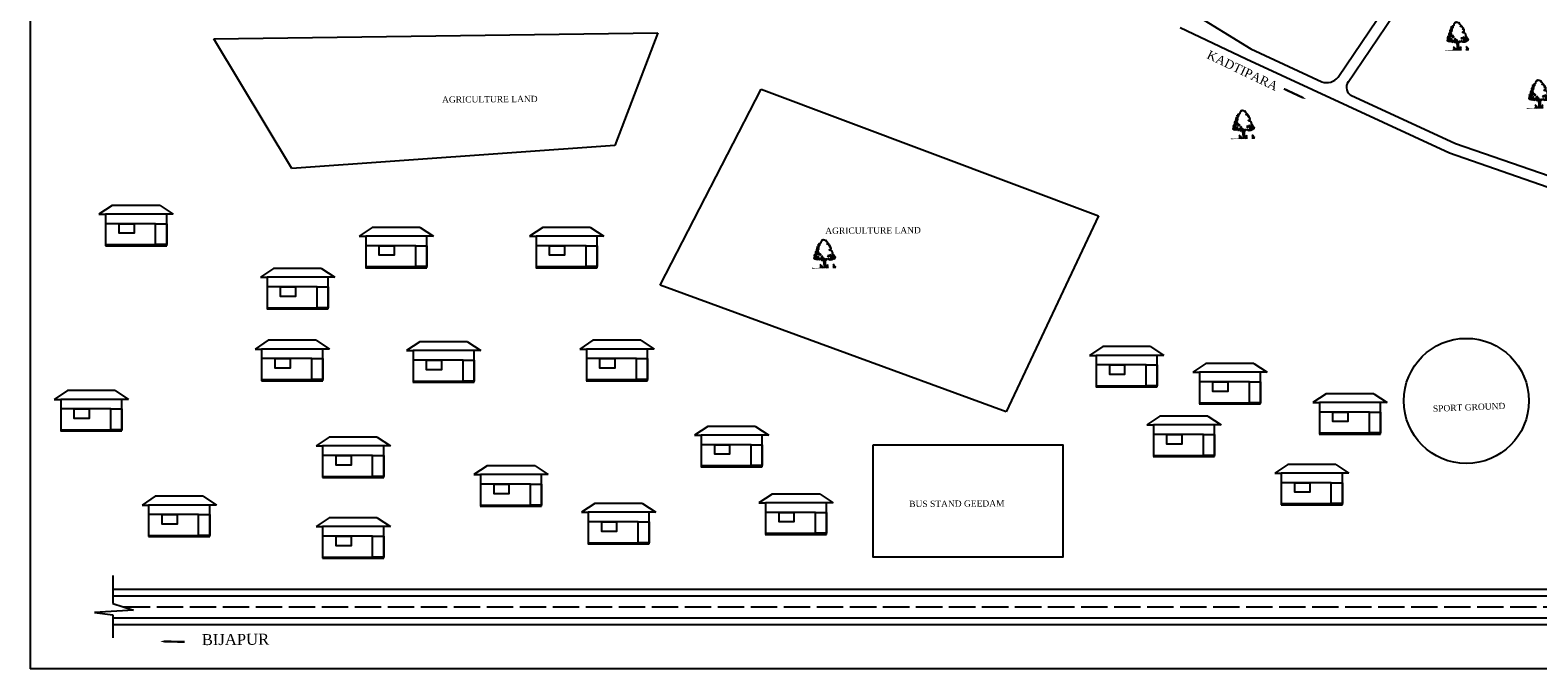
# Model space of a CAD drawing. Header units: metres. Extents: x 6897 to 8055, y 3468 to 4244.
# Tile 1 of 4: x 6897 to 7583, y 3468 to 3758. Entities that reach past the tile are written whole.
import ezdxf

# ---------------------------------------------------------------- set-up
doc = ezdxf.new("R2010")
doc.units = ezdxf.units.M
doc.header["$MEASUREMENT"] = 0
doc.linetypes.add('ACAD_ISO02W100', pattern=[15, 12, -3])
doc.layers.add('SECTION', color=7, linetype='Continuous')
doc.styles.get("Standard").update_dxf_attribs({"font": 'times.ttf'})

# ---------------------------------------------------------------- blocks, each defined once
blk = doc.blocks.new('A$C16861002')
h = blk.add_hatch()
h.set_pattern_fill('AR-SAND,_O', color=86, scale=0.0125, angle=-7.1637)
h.set_pattern_definition([(30.3363, (-626.73594, 51.387482), (0.0022222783, 0.0239954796), [0, -0.019, 0, -0.02125, 0, -0.0203125]), (0.3363, (-626.73594, 51.387482), (0.0263487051, 0.0322427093), [0, -0.01025, 0, -0.017125, 0, -0.0065625]), (320.3363, (-626.751195, 51.3894), (0.03863172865, -0.00478416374), [0, -0.00625, 0, -0.0225, 0, -0.029375]), (310.3363, (-626.751195, 51.3894), (0.0386513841, 0.0061993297), [0, -0.003125, 0, -0.01475, 0, -0.016875])])
edge = h.paths.add_edge_path()
edge.add_spline(control_points=[(0.63, 0.14), (0.62, 0.15), (0.59, 0.15), (0.51, 0.16), (0.38, 0.17), (0.24, 0.2), (0.12, 0.19), (0.01, 0.25), (-0.01, 0.21), (-0.02, 0.2)], knot_values=[0.028153, 0.028153, 0.028153, 0.028153, 0.042705, 0.440186, 0.998352, 1.57343, 2.182336, 2.529485, 2.667956, 2.667956, 2.667956, 2.667956], degree=3, periodic=0)
edge.add_line((-0.02, 0.2), (0.62, 0.12))
edge.add_arc((0.44, 0.18), 0.185, 342.7907, 350.3646)
at = {"color": 86}
for p, q in [((0.93, 0.56), (0.91, 0.37)), ((0.93, 0.24), (0.91, 0.1)), ((0.93, 0.38), (0.92, 0.23)), ((0.94, 0.66), (0.93, 0.56)), ((0.95, 0.55), (0.97, 0.67)), ((0.96, 0.49), (0.95, 0.38)), ((0.99, 0.67), (0.97, 0.5))]:
    blk.add_line(p, q, dxfattribs=at)
for points in [[(0.27, 1.12), (0.28, 1.08), (0.33, 1.12), (0.37, 1.1), (0.36, 1.14), (0.33, 1.13)], [(0.41, 1.08), (0.37, 1.06), (0.39, 1.02)], [(0.41, 1.26), (0.38, 1.23), (0.43, 1.21)], [(0.51, 1.32), (0.45, 1.37), (0.41, 1.34), (0.41, 1.3)], [(0.42, 1.15), (0.44, 1.09), (0.53, 1.13), (0.46, 1.14), (0.45, 1.18)], [(0.51, 1.2), (0.48, 1.17), (0.52, 1.16)], [(0.59, 1.49), (0.51, 1.48), (0.49, 1.44), (0.52, 1.43), (0.54, 1.39), (0.5, 1.37), (0.56, 1.37), (0.56, 1.41), (0.6, 1.43), (0.6, 1.45), (0.56, 1.46)], [(0.51, 1.3), (0.49, 1.24), (0.57, 1.2), (0.6, 1.22), (0.54, 1.25)], [(0.58, 1.57), (0.57, 1.55), (0.53, 1.58)], [(0.59, 1.34), (0.55, 1.32), (0.57, 1.3), (0.61, 1.31)], [(0.61, 1.68), (0.58, 1.64), (0.61, 1.59)], [(0.65, 1.56), (0.6, 1.52), (0.66, 1.48), (0.67, 1.51), (0.65, 1.52)], [(0.65, 1.2), (0.61, 1.18), (0.62, 1.11), (0.65, 1.11), (0.64, 1.15), (0.66, 1.15), (0.69, 1.13), (0.71, 1.15)], [(0.71, 1.74), (0.71, 1.69), (0.64, 1.7), (0.69, 1.72), (0.68, 1.76)], [(0.66, 1.81), (0.71, 1.82), (0.65, 1.78)], [(0.7, 1.64), (0.66, 1.62), (0.69, 1.59)], [(0.69, 1.1), (0.71, 1.05), (0.75, 1.08)], [(0.74, 1.88), (0.72, 1.85), (0.75, 1.86)], [(0.79, 1.81), (0.74, 1.78), (0.78, 1.76)], [(1.63, 1.07), (1.59, 1.08), (1.56, 1.02), (1.58, 1.01), (1.6, 1.04)], [(0.28, 0.91), (0.23, 0.89), (0.27, 0.87)], [(0.26, 1.04), (0.3, 0.93), (0.35, 0.97)], [(0.32, 0.86), (0.29, 0.84), (0.34, 0.82), (0.36, 0.84)], [(0.35, 0.92), (0.31, 0.9), (0.38, 0.86), (0.4, 0.88)], [(0.45, 1.02), (0.39, 0.98), (0.4, 0.94), (0.46, 0.96)], [(0.44, 0.86), (0.39, 0.81), (0.44, 0.81), (0.48, 0.78)], [(0.47, 0.86), (0.5, 0.82), (0.55, 0.86)], [(0.48, 0.95), (0.5, 0.89), (0.57, 0.97), (0.52, 0.94)], [(0.58, 0.87), (0.54, 0.83), (0.58, 0.72), (0.67, 0.76), (0.61, 0.78), (0.64, 0.81)], [(0.68, 0.81), (0.71, 0.73), (0.74, 0.8)], [(0.72, 0.89), (0.75, 0.84), (0.82, 0.84), (0.8, 0.87), (0.75, 0.88)], [(0.79, 0.76), (0.73, 0.71), (0.76, 0.67), (0.79, 0.69), (0.77, 0.71)], [(0.81, 0.98), (0.78, 0.93), (0.85, 0.93)], [(0.85, 0.75), (0.81, 0.68), (0.89, 0.69)], [(0.86, 0.85), (0.85, 0.81), (0.89, 0.79), (0.93, 0.81)], [(0.92, 0.66), (0.96, 0.74), (1.04, 0.69), (0.97, 0.7)], [(1.05, 0.67), (1.02, 0.64), (1.07, 0.63)], [(1.06, 0.71), (1.11, 0.66), (1.12, 0.7)], [(1.19, 0.7), (1.22, 0.68), (1.25, 0.73)], [(1.22, 0.93), (1.23, 0.89), (1.28, 0.9), (1.3, 0.86), (1.33, 0.94), (1.28, 0.92)], [(1.32, 0.7), (1.28, 0.66), (1.35, 0.66)], [(1.35, 0.9), (1.39, 0.85), (1.46, 0.85)], [(1.37, 0.72), (1.43, 0.66), (1.48, 0.69), (1.53, 0.67), (1.52, 0.74), (1.47, 0.71)], [(1.39, 0.95), (1.42, 0.9), (1.44, 0.96)], [(1.5, 0.85), (1.55, 0.81), (1.49, 0.81)], [(1.58, 0.95), (1.51, 0.91), (1.52, 0.88), (1.58, 0.85), (1.63, 0.88), (1.56, 0.89), (1.61, 0.93)], [(1.57, 0.74), (1.56, 0.7), (1.61, 0.68), (1.61, 0.74)], [(1.65, 1.02), (1.6, 1), (1.61, 0.96)], [(1.61, 0.82), (1.62, 0.77), (1.66, 0.82)], [(1.67, 0.75), (1.65, 0.72), (1.69, 0.69)]]:
    blk.add_lwpolyline(points, close=True, dxfattribs=at)
for points in [[(0.99, 2.08), (0.97, 2.08), (0.87, 1.96), (0.85, 1.88), (0.83, 1.86), (0.76, 1.85)], [(0.99, 2.08), (1.03, 2.07), (1.04, 2.08), (1.03, 2.09), (1.06, 2.12), (1.13, 2.09), (1.13, 2.08), (1.15, 2.08), (1.17, 2.05), (1.19, 2.05), (1.24, 2.03)], [(1.59, 1.09), (1.6, 1.09), (1.59, 1.21), (1.54, 1.27), (1.46, 1.27), (1.4, 1.32), (1.42, 1.35), (1.51, 1.37), (1.53, 1.41), (1.53, 1.5), (1.47, 1.5), (1.45, 1.55), (1.5, 1.61), (1.48, 1.61), (1.47, 1.65), (1.43, 1.65), (1.41, 1.65), (1.44, 1.68), (1.41, 1.72), (1.41, 1.76), (1.34, 1.75), (1.31, 1.74), (1.31, 1.78), (1.37, 1.8), (1.31, 1.89), (1.27, 1.92), (1.28, 1.99), (1.24, 2.02), (1.24, 2.03)], [(0.86, 0.1), (0.89, 0.26), (0.9, 0.43), (0.9, 0.59), (0.93, 0.67)], [(1, 0.66), (0.98, 0.5), (0.97, 0.36), (0.95, 0.18), (0.93, 0.09)], [(1.3, 0.65), (1.36, 0.63), (1.4, 0.64), (1.47, 0.62), (1.53, 0.65), (1.56, 0.64), (1.56, 0.68), (1.62, 0.65), (1.69, 0.68)], [(1.58, 1), (1.58, 0.96), (1.66, 0.92), (1.68, 0.85), (1.68, 0.81), (1.73, 0.79), (1.69, 0.68)]]:
    blk.add_lwpolyline(points, dxfattribs=at)
for centre, radius, start, end in [((0.35, 0.21), 0.324, 343.8213, 33.8793), ((0.57, 0.19), 0.128, 354.9817, 66.5193), ((0.54, 0.16), 0.113, 338.4127, 44.178), ((0.44, 0.18), 0.185, 343.4617, 20.2712), ((0.31, 0.26), 0.391, 338.8097, 11.1779), ((0.75, 0.11), 0.0708, 83.2374, 178.7654), ((0.84, 0.14), 0.144, 124.1986, 191.1044), ((0.96, 0.09), 0.0708, 346.9072, 82.4352), ((0.88, 0.14), 0.144, 334.5682, 41.474), ((1.42, 0.12), 0.391, 154.4947, 186.8629), ((1.16, 0.12), 0.128, 99.1533, 170.6909), ((1.37, 0.08), 0.324, 131.7933, 181.8513), ((1.18, 0.08), 0.113, 121.4946, 187.2599), ((1.27, 0.07), 0.185, 145.4014, 182.2109), ((1.25, 0.1), 0.324, 343.8213, 33.8793), ((1.47, 0.08), 0.128, 354.9817, 66.5193), ((1.44, 0.05), 0.113, 338.4127, 44.178), ((1.35, 0.06), 0.185, 343.4617, 20.2712), ((1.21, 0.14), 0.391, 338.8097, 11.1779), ((1.65, 0), 0.0708, 83.2374, 178.7654), ((1.74, 0.03), 0.144, 124.1986, 191.1044)]:
    blk.add_arc(centre, radius, start, end, dxfattribs=at)
for points, start_tangent, end_tangent in [([(0.76, 0.18), (0.76, 0.19), (0.76, 0.2), (0.77, 0.19), (0.77, 0.19), (0.77, 0.18), (0.77, 0.18), (0.77, 0.17), (0.76, 0.17), (0.76, 0.18), (0.76, 0.18)], (-0.533022, 0.846101), (-0.533022, 0.846101)), ([(0.76, 0.26), (0.76, 0.27), (0.76, 0.27), (0.76, 0.27), (0.76, 0.27), (0.77, 0.26), (0.77, 0.26), (0.76, 0.26), (0.76, 0.26), (0.76, 0.26), (0.76, 0.26)], (-0.533022, 0.846101), (-0.533022, 0.846101)), ([(0.97, 0.16), (0.97, 0.17), (0.97, 0.17), (0.96, 0.17), (0.96, 0.17), (0.95, 0.16), (0.95, 0.16), (0.95, 0.15), (0.96, 0.15), (0.97, 0.15), (0.97, 0.16)], (0.725822, 0.687882), (0.725822, 0.687882)), ([(0.99, 0.23), (0.99, 0.24), (0.99, 0.24), (0.98, 0.24), (0.98, 0.24), (0.98, 0.24), (0.98, 0.23), (0.98, 0.23), (0.98, 0.23), (0.99, 0.23), (0.99, 0.23)], (0.725822, 0.687882), (0.725822, 0.687882)), ([(1.66, 0.15), (1.66, 0.16), (1.66, 0.16), (1.67, 0.16), (1.67, 0.15), (1.67, 0.15), (1.67, 0.15), (1.67, 0.14), (1.66, 0.14), (1.66, 0.15), (1.66, 0.15)], (-0.533022, 0.846101), (-0.533022, 0.846101)), ([(1.66, 0.07), (1.66, 0.08), (1.67, 0.08), (1.67, 0.08), (1.67, 0.08), (1.68, 0.07), (1.68, 0.07), (1.67, 0.06), (1.67, 0.06), (1.66, 0.07), (1.66, 0.07)], (-0.533022, 0.846101), (-0.533022, 0.846101))]:
    blk.add_spline(points, degree=3, dxfattribs=dict(at, start_tangent=start_tangent, end_tangent=end_tangent))

msp = doc.modelspace()

# ---------------------------------------------------------------- linework, layer by layer
at = {"linetype": 'Continuous'}
for p, q in [((6897.45973, 4243.78383), (6897.45973, 3468.06289)), ((7424.94705, 3766.36301), (7452.134, 3749.64466)), ((6980.99788, 3754.26092), (7182.7374, 3756.87844)), ((7182.7374, 3756.87844), (7163.08741, 3705.83695)), ((7420.03064, 3759.4291), (7450.03708, 3745.10562)), ((7016.36782, 3695.36689), (6980.99788, 3754.26092)), ((7183.79059, 3642.38153), (7229.64045, 3731.37697)), ((7229.64045, 3731.37697), (7382.9101, 3673.79169)), ((7163.08741, 3705.83695), (7016.36782, 3695.36689)), ((6934.7343, 3678.58138), (6928.7343, 3674.58138)), ((6928.7343, 3674.58138), (6931.7343, 3674.58138)), ((6959.50495, 3674.58138), (6931.7343, 3674.58138)), ((6931.7343, 3674.58138), (6931.7343, 3660.25638)), ((6956.50495, 3678.58138), (6934.7343, 3678.58138)), ((6956.50495, 3678.58138), (6962.50495, 3674.58138)), ((6959.50495, 3660.75638), (6959.50495, 3674.58138)), ((6962.50495, 3674.58138), (6959.50495, 3674.58138)), ((7382.9101, 3673.79169), (7340.99016, 3584.79625)), ((6954.46463, 3670.25922), (6931.7343, 3670.25922)), ((7052.92708, 3668.57855), (7046.92708, 3664.57855)), ((7074.69773, 3668.57855), (7052.92708, 3668.57855)), ((7074.69773, 3668.57855), (7080.69773, 3664.57855)), ((7130.36375, 3668.57855), (7124.36375, 3664.57855)), ((7152.1344, 3668.57855), (7130.36375, 3668.57855)), ((7152.1344, 3668.57855), (7158.1344, 3664.57855)), ((6931.62644, 3660.75638), (6959.50495, 3660.75638)), ((6931.62644, 3660.25638), (6959.50495, 3660.25638)), ((6959.50495, 3660.25638), (6959.50495, 3660.75638)), ((7046.92708, 3664.57855), (7049.92708, 3664.57855)), ((7077.69773, 3664.57855), (7049.92708, 3664.57855)), ((7049.92708, 3664.57855), (7049.92708, 3650.25355)), ((7072.6574, 3660.25638), (7049.92708, 3660.25638)), ((7077.69773, 3650.75355), (7077.69773, 3664.57855)), ((7080.69773, 3664.57855), (7077.69773, 3664.57855)), ((7124.36375, 3664.57855), (7127.36375, 3664.57855)), ((7155.1344, 3664.57855), (7127.36375, 3664.57855)), ((7127.36375, 3664.57855), (7127.36375, 3650.25355)), ((7150.09408, 3660.25638), (7127.36375, 3660.25638)), ((7155.1344, 3650.75355), (7155.1344, 3664.57855)), ((7158.1344, 3664.57855), (7155.1344, 3664.57855)), ((7008.09532, 3649.92445), (7002.09532, 3645.92445)), ((7002.09532, 3645.92445), (7005.09532, 3645.92445)), ((7032.86597, 3645.92445), (7005.09532, 3645.92445)), ((7005.09532, 3645.92445), (7005.09532, 3631.59946)), ((7029.86597, 3649.92445), (7008.09532, 3649.92445)), ((7029.86597, 3649.92445), (7035.86597, 3645.92445)), ((7032.86597, 3632.09946), (7032.86597, 3645.92445)), ((7035.86597, 3645.92445), (7032.86597, 3645.92445)), ((7049.81921, 3650.75355), (7077.69773, 3650.75355)), ((7049.81921, 3650.25355), (7077.69773, 3650.25355)), ((7077.69773, 3650.25355), (7077.69773, 3650.75355)), ((7127.25589, 3650.75355), (7155.1344, 3650.75355)), ((7127.25589, 3650.25355), (7155.1344, 3650.25355)), ((7155.1344, 3650.25355), (7155.1344, 3650.75355)), ((7027.82565, 3641.60229), (7005.09532, 3641.60229)), ((7340.99016, 3584.79625), (7183.79059, 3642.38153)), ((7004.98746, 3632.09946), (7032.86597, 3632.09946)), ((7004.98746, 3631.59946), (7032.86597, 3631.59946)), ((7032.86597, 3631.59946), (7032.86597, 3632.09946)), ((7005.64998, 3617.27446), (6999.64998, 3613.27446)), ((7027.42063, 3617.27446), (7005.64998, 3617.27446)), ((7027.42063, 3617.27446), (7033.42063, 3613.27446)), ((7153.18718, 3617.27446), (7147.18718, 3613.27446)), ((7174.95783, 3617.27446), (7153.18718, 3617.27446)), ((7174.95783, 3617.27446), (7180.95783, 3613.27446)), ((6999.64998, 3613.27446), (7002.64998, 3613.27446)), ((7030.42063, 3613.27446), (7002.64998, 3613.27446)), ((7002.64998, 3613.27446), (7002.64998, 3598.94946)), ((7030.42063, 3599.44946), (7030.42063, 3613.27446)), ((7033.42063, 3613.27446), (7030.42063, 3613.27446)), ((7074.46542, 3616.60745), (7068.46542, 3612.60745)), ((7068.46542, 3612.60745), (7071.46542, 3612.60745)), ((7099.23608, 3612.60745), (7071.46542, 3612.60745)), ((7071.46542, 3612.60745), (7071.46542, 3598.28245)), ((7096.23608, 3616.60745), (7074.46542, 3616.60745)), ((7096.23608, 3616.60745), (7102.23608, 3612.60745)), ((7099.23608, 3598.78245), (7099.23608, 3612.60745)), ((7102.23608, 3612.60745), (7099.23608, 3612.60745)), ((7147.18718, 3613.27446), (7150.18718, 3613.27446)), ((7177.95783, 3613.27446), (7150.18718, 3613.27446)), ((7150.18718, 3613.27446), (7150.18718, 3598.94946)), ((7177.95783, 3599.44946), (7177.95783, 3613.27446)), ((7180.95783, 3613.27446), (7177.95783, 3613.27446)), ((7384.83034, 3614.41553), (7378.83034, 3610.41553)), ((7378.83034, 3610.41553), (7381.83034, 3610.41553)), ((7409.601, 3610.41553), (7381.83034, 3610.41553)), ((7381.83034, 3610.41553), (7381.83034, 3596.09054)), ((7406.601, 3614.41553), (7384.83034, 3614.41553)), ((7406.601, 3614.41553), (7412.601, 3610.41553)), ((7409.601, 3596.59054), (7409.601, 3610.41553)), ((7412.601, 3610.41553), (7409.601, 3610.41553)), ((7025.38031, 3608.9523), (7002.64998, 3608.9523)), ((7094.19575, 3608.28529), (7071.46542, 3608.28529)), ((7172.9175, 3608.9523), (7150.18718, 3608.9523)), ((7404.56067, 3606.09337), (7381.83034, 3606.09337)), ((7431.73962, 3606.77451), (7425.73962, 3602.77451)), ((7453.51028, 3606.77451), (7431.73962, 3606.77451)), ((7453.51028, 3606.77451), (7459.51028, 3602.77451)), ((7002.54212, 3599.44946), (7030.42063, 3599.44946)), ((7002.54212, 3598.94946), (7030.42063, 3598.94946)), ((7030.42063, 3598.94946), (7030.42063, 3599.44946)), ((7071.35756, 3598.78245), (7099.23608, 3598.78245)), ((7071.35756, 3598.28245), (7099.23608, 3598.28245)), ((7099.23608, 3598.28245), (7099.23608, 3598.78245)), ((7150.07931, 3599.44946), (7177.95783, 3599.44946)), ((7150.07931, 3598.94946), (7177.95783, 3598.94946)), ((7177.95783, 3598.94946), (7177.95783, 3599.44946)), ((7425.73962, 3602.77451), (7428.73962, 3602.77451)), ((7456.51028, 3602.77451), (7428.73962, 3602.77451)), ((7428.73962, 3602.77451), (7428.73962, 3588.44952)), ((7451.46995, 3598.45235), (7428.73962, 3598.45235)), ((7456.51028, 3588.94952), (7456.51028, 3602.77451)), ((7459.51028, 3602.77451), (7456.51028, 3602.77451)), ((6914.35622, 3594.47262), (6908.35622, 3590.47262)), ((6908.35622, 3590.47262), (6911.35622, 3590.47262)), ((6939.12687, 3590.47262), (6911.35622, 3590.47262)), ((6911.35622, 3590.47262), (6911.35622, 3576.14763)), ((6936.12687, 3594.47262), (6914.35622, 3594.47262)), ((6936.12687, 3594.47262), (6942.12687, 3590.47262)), ((6939.12687, 3576.64763), (6939.12687, 3590.47262)), ((6942.12687, 3590.47262), (6939.12687, 3590.47262)), ((7381.72248, 3596.59054), (7409.601, 3596.59054)), ((7381.72248, 3596.09054), (7409.601, 3596.09054)), ((7409.601, 3596.09054), (7409.601, 3596.59054)), ((7486.29719, 3593.02069), (7480.29719, 3589.02069)), ((7508.06784, 3593.02069), (7486.29719, 3593.02069)), ((7508.06784, 3593.02069), (7514.06784, 3589.02069)), ((6934.08655, 3586.15046), (6911.35622, 3586.15046)), ((7428.63176, 3588.94952), (7456.51028, 3588.94952)), ((7428.63176, 3588.44952), (7456.51028, 3588.44952)), ((7456.51028, 3588.44952), (7456.51028, 3588.94952)), ((7480.29719, 3589.02069), (7483.29719, 3589.02069)), ((7511.06784, 3589.02069), (7483.29719, 3589.02069)), ((7483.29719, 3589.02069), (7483.29719, 3574.69569)), ((7506.02752, 3584.69853), (7483.29719, 3584.69853)), ((7511.06784, 3575.19569), (7511.06784, 3589.02069)), ((7514.06784, 3589.02069), (7511.06784, 3589.02069)), ((6911.24836, 3576.64763), (6939.12687, 3576.64763)), ((6939.12687, 3576.14763), (6939.12687, 3576.64763)), ((7205.35502, 3578.18561), (7199.35502, 3574.18561)), ((7227.12567, 3578.18561), (7205.35502, 3578.18561)), ((7227.12567, 3578.18561), (7233.12567, 3574.18561)), ((7410.83441, 3582.83268), (7404.83441, 3578.83268)), ((7404.83441, 3578.83268), (7407.83441, 3578.83268)), ((7435.60506, 3578.83268), (7407.83441, 3578.83268)), ((7407.83441, 3578.83268), (7407.83441, 3564.50768)), ((7432.60506, 3582.83268), (7410.83441, 3582.83268)), ((7432.60506, 3582.83268), (7438.60506, 3578.83268)), ((7435.60506, 3565.00768), (7435.60506, 3578.83268)), ((7438.60506, 3578.83268), (7435.60506, 3578.83268)), ((6911.24836, 3576.14763), (6939.12687, 3576.14763)), ((7033.36415, 3573.29952), (7027.36415, 3569.29952)), ((7055.1348, 3573.29952), (7033.36415, 3573.29952)), ((7055.1348, 3573.29952), (7061.1348, 3569.29952)), ((7199.35502, 3574.18561), (7202.35502, 3574.18561)), ((7230.12567, 3574.18561), (7202.35502, 3574.18561)), ((7202.35502, 3574.18561), (7202.35502, 3559.86061)), ((7225.08535, 3569.86344), (7202.35502, 3569.86344)), ((7230.12567, 3560.36061), (7230.12567, 3574.18561)), ((7233.12567, 3574.18561), (7230.12567, 3574.18561)), ((7430.56474, 3574.51052), (7407.83441, 3574.51052)), ((7483.18933, 3575.19569), (7511.06784, 3575.19569)), ((7483.18933, 3574.69569), (7511.06784, 3574.69569)), ((7511.06784, 3574.69569), (7511.06784, 3575.19569)), ((7027.36415, 3569.29952), (7030.36415, 3569.29952)), ((7058.1348, 3569.29952), (7030.36415, 3569.29952)), ((7030.36415, 3569.29952), (7030.36415, 3554.97452)), ((7053.09448, 3564.97736), (7030.36415, 3564.97736)), ((7058.1348, 3555.47452), (7058.1348, 3569.29952)), ((7061.1348, 3569.29952), (7058.1348, 3569.29952)), ((7407.72655, 3565.00768), (7435.60506, 3565.00768)), ((7407.72655, 3564.50768), (7435.60506, 3564.50768)), ((7435.60506, 3564.50768), (7435.60506, 3565.00768)), ((7105.09492, 3560.26991), (7099.09492, 3556.26991)), ((7099.09492, 3556.26991), (7102.09492, 3556.26991)), ((7129.86557, 3556.26991), (7102.09492, 3556.26991)), ((7102.09492, 3556.26991), (7102.09492, 3541.94491)), ((7126.86557, 3560.26991), (7105.09492, 3560.26991)), ((7126.86557, 3560.26991), (7132.86557, 3556.26991)), ((7129.86557, 3542.44491), (7129.86557, 3556.26991)), ((7132.86557, 3556.26991), (7129.86557, 3556.26991)), ((7202.24716, 3560.36061), (7230.12567, 3560.36061)), ((7202.24716, 3559.86061), (7230.12567, 3559.86061)), ((7230.12567, 3559.86061), (7230.12567, 3560.36061)), ((7468.96117, 3560.92844), (7462.96117, 3556.92844)), ((7462.96117, 3556.92844), (7465.96117, 3556.92844)), ((7493.73182, 3556.92844), (7465.96117, 3556.92844)), ((7465.96117, 3556.92844), (7465.96117, 3542.60345)), ((7490.73182, 3560.92844), (7468.96117, 3560.92844)), ((7490.73182, 3560.92844), (7496.73182, 3556.92844)), ((7493.73182, 3543.10345), (7493.73182, 3556.92844)), ((7496.73182, 3556.92844), (7493.73182, 3556.92844)), ((7030.25629, 3555.47452), (7058.1348, 3555.47452)), ((7030.25629, 3554.97452), (7058.1348, 3554.97452)), ((7058.1348, 3554.97452), (7058.1348, 3555.47452)), ((7124.82525, 3551.94775), (7102.09492, 3551.94775)), ((7488.69149, 3552.60628), (7465.96117, 3552.60628)), ((6954.29723, 3546.42592), (6948.29723, 3542.42592)), ((6948.29723, 3542.42592), (6951.29723, 3542.42592)), ((6979.06788, 3542.42592), (6951.29723, 3542.42592)), ((6951.29723, 3542.42592), (6951.29723, 3528.10092)), ((6976.06788, 3546.42592), (6954.29723, 3546.42592)), ((6976.06788, 3546.42592), (6982.06788, 3542.42592)), ((6979.06788, 3528.60092), (6979.06788, 3542.42592)), ((6982.06788, 3542.42592), (6979.06788, 3542.42592)), ((7101.98706, 3542.44491), (7129.86557, 3542.44491)), ((7101.98706, 3541.94491), (7129.86557, 3541.94491)), ((7129.86557, 3541.94491), (7129.86557, 3542.44491)), ((7154.00227, 3543.16854), (7148.00227, 3539.16854)), ((7175.77292, 3543.16854), (7154.00227, 3543.16854)), ((7175.77292, 3543.16854), (7181.77292, 3539.16854)), ((7234.6131, 3547.45416), (7228.6131, 3543.45416)), ((7228.6131, 3543.45416), (7231.6131, 3543.45416)), ((7259.38375, 3543.45416), (7231.6131, 3543.45416)), ((7231.6131, 3543.45416), (7231.6131, 3529.12916)), ((7256.38375, 3547.45416), (7234.6131, 3547.45416)), ((7256.38375, 3547.45416), (7262.38375, 3543.45416)), ((7259.38375, 3529.62916), (7259.38375, 3543.45416)), ((7262.38375, 3543.45416), (7259.38375, 3543.45416)), ((7465.8533, 3543.10345), (7493.73182, 3543.10345)), ((7465.8533, 3542.60345), (7493.73182, 3542.60345)), ((7493.73182, 3542.60345), (7493.73182, 3543.10345)), ((6974.02755, 3538.10376), (6951.29723, 3538.10376)), ((7033.36415, 3536.65372), (7027.36415, 3532.65372)), ((7055.1348, 3536.65372), (7033.36415, 3536.65372)), ((7055.1348, 3536.65372), (7061.1348, 3532.65372)), ((7148.00227, 3539.16854), (7151.00227, 3539.16854)), ((7178.77292, 3539.16854), (7151.00227, 3539.16854)), ((7151.00227, 3539.16854), (7151.00227, 3524.84354)), ((7178.77292, 3525.34354), (7178.77292, 3539.16854)), ((7181.77292, 3539.16854), (7178.77292, 3539.16854)), ((7254.34343, 3539.132), (7231.6131, 3539.132)), ((6951.18936, 3528.60092), (6979.06788, 3528.60092)), ((6979.06788, 3528.10092), (6979.06788, 3528.60092)), ((7027.36415, 3532.65372), (7030.36415, 3532.65372)), ((7058.1348, 3532.65372), (7030.36415, 3532.65372)), ((7030.36415, 3532.65372), (7030.36415, 3518.32872)), ((7053.09448, 3528.33156), (7030.36415, 3528.33156)), ((7058.1348, 3518.82872), (7058.1348, 3532.65372)), ((7061.1348, 3532.65372), (7058.1348, 3532.65372)), ((7173.73259, 3534.84638), (7151.00227, 3534.84638)), ((7231.50524, 3529.62916), (7259.38375, 3529.62916)), ((7231.50524, 3529.12916), (7259.38375, 3529.12916)), ((7259.38375, 3529.12916), (7259.38375, 3529.62916)), ((6951.18936, 3528.10092), (6979.06788, 3528.10092)), ((7150.89441, 3525.34354), (7178.77292, 3525.34354)), ((7150.89441, 3524.84354), (7178.77292, 3524.84354)), ((7178.77292, 3524.84354), (7178.77292, 3525.34354)), ((7030.25629, 3518.82872), (7058.1348, 3518.82872)), ((7030.25629, 3518.32872), (7058.1348, 3518.32872)), ((7058.1348, 3518.32872), (7058.1348, 3518.82872)), ((6935.00305, 3510.39698), (6935.00305, 3497.76607)), ((6935.00305, 3504.2014), (7802.32417, 3504.2014)), ((6935.00305, 3501.2014), (7802.32417, 3501.2014)), ((6944.45487, 3494.78471), (6926.67349, 3493.67938)), ((6935.00305, 3497.76607), (6944.45487, 3494.78471)), ((6926.67349, 3493.67938), (6935.00305, 3492.65297)), ((6935.00305, 3492.65297), (6935.00305, 3482.07321)), ((6935.00305, 3491.2014), (7802.32417, 3491.2014)), ((6935.00305, 3488.2014), (7802.32417, 3488.2014))]:
    msp.add_line(p, q, dxfattribs=at)
for p, q in [((7452.134, 3749.64466), (7484.39361, 3734.74149)), ((7450.03708, 3745.10562), (7542.35321, 3702.45776)), ((7497.57544, 3728.6518), (7545.18877, 3706.65557))]:
    msp.add_line(p, q)
at = {"linetype": 'ACAD_ISO02W100'}
msp.add_line((6939.96354, 3496.2014), (7799.84696, 3496.2014), dxfattribs=at)
for points in [[(7491.8224, 3736.81734), (7527.19992, 3789.30639), (7555.55007, 3809.02516), (7592.15411, 3826.9513), (7627.2294, 3851.40047), (7653.30017, 3872.32947)], [(7496.04352, 3734.13404), (7530.82311, 3785.73596), (7558.09185, 3804.70255), (7594.69818, 3822.62981), (7630.22746, 3847.39544), (7656.82894, 3868.75048), (7657.00733, 3868.95908)], [(7545.18877, 3706.65557), (7592.0514, 3690.52294), (7597.57985, 3688.45472)], [(7542.35321, 3702.45776), (7590.29946, 3685.83992), (7595.60648, 3683.85454)]]:
    msp.add_lwpolyline(points)
at = {"color": 0}
for points in [[(7477.19931, 3726.82241, 0, 2, 0), (7473.73168, 3728.44053, 1, 1, 0), (7467.13629, 3731.51817, 1, 1, 0)], [(6956.61052, 3480.54062, 0, 2, 0), (6960.43622, 3480.45813, 1, 1, 0), (6967.71265, 3480.30125, 1, 1, 0)]]:
    msp.add_lwpolyline(points, format="xyseb", dxfattribs=at)
at = {"linetype": 'Continuous'}
for points in [[(6937.889, 3670.25922), (6944.65022, 3670.25922), (6944.65022, 3665.9113), (6937.889, 3665.9113)], [(6954.46463, 3670.25922), (6959.50495, 3670.25922), (6959.50495, 3660.75638), (6954.46463, 3660.75638)], [(7056.08178, 3660.25638), (7062.843, 3660.25638), (7062.843, 3655.90846), (7056.08178, 3655.90846)], [(7072.6574, 3660.25638), (7077.69773, 3660.25638), (7077.69773, 3650.75355), (7072.6574, 3650.75355)], [(7133.51845, 3660.25638), (7140.27968, 3660.25638), (7140.27968, 3655.90846), (7133.51845, 3655.90846)], [(7150.09408, 3660.25638), (7155.1344, 3660.25638), (7155.1344, 3650.75355), (7150.09408, 3650.75355)], [(7011.25002, 3641.60229), (7018.01124, 3641.60229), (7018.01124, 3637.25437), (7011.25002, 3637.25437)], [(7027.82565, 3641.60229), (7032.86597, 3641.60229), (7032.86597, 3632.09946), (7027.82565, 3632.09946)], [(7008.80468, 3608.9523), (7015.5659, 3608.9523), (7015.5659, 3604.60438), (7008.80468, 3604.60438)], [(7025.38031, 3608.9523), (7030.42063, 3608.9523), (7030.42063, 3599.44946), (7025.38031, 3599.44946)], [(7077.62013, 3608.28529), (7084.38135, 3608.28529), (7084.38135, 3603.93737), (7077.62013, 3603.93737)], [(7094.19575, 3608.28529), (7099.23608, 3608.28529), (7099.23608, 3598.78245), (7094.19575, 3598.78245)], [(7156.34188, 3608.9523), (7163.1031, 3608.9523), (7163.1031, 3604.60438), (7156.34188, 3604.60438)], [(7172.9175, 3608.9523), (7177.95783, 3608.9523), (7177.95783, 3599.44946), (7172.9175, 3599.44946)], [(7387.98505, 3606.09337), (7394.74627, 3606.09337), (7394.74627, 3601.74545), (7387.98505, 3601.74545)], [(7404.56067, 3606.09337), (7409.601, 3606.09337), (7409.601, 3596.59054), (7404.56067, 3596.59054)], [(7434.89433, 3598.45235), (7441.65555, 3598.45235), (7441.65555, 3594.10443), (7434.89433, 3594.10443)], [(7451.46995, 3598.45235), (7456.51028, 3598.45235), (7456.51028, 3588.94952), (7451.46995, 3588.94952)], [(6917.51092, 3586.15046), (6924.27214, 3586.15046), (6924.27214, 3581.80254), (6917.51092, 3581.80254)], [(6934.08655, 3586.15046), (6939.12687, 3586.15046), (6939.12687, 3576.64763), (6934.08655, 3576.64763)], [(7489.45189, 3584.69853), (7496.21311, 3584.69853), (7496.21311, 3580.35061), (7489.45189, 3580.35061)], [(7506.02752, 3584.69853), (7511.06784, 3584.69853), (7511.06784, 3575.19569), (7506.02752, 3575.19569)], [(7208.50972, 3569.86344), (7215.27094, 3569.86344), (7215.27094, 3565.51552), (7208.50972, 3565.51552)], [(7225.08535, 3569.86344), (7230.12567, 3569.86344), (7230.12567, 3560.36061), (7225.08535, 3560.36061)], [(7280.47032, 3569.82367), (7366.68509, 3569.82367), (7366.68509, 3518.85732), (7280.47032, 3518.85732)], [(7413.98912, 3574.51052), (7420.75034, 3574.51052), (7420.75034, 3570.1626), (7413.98912, 3570.1626)], [(7430.56474, 3574.51052), (7435.60506, 3574.51052), (7435.60506, 3565.00768), (7430.56474, 3565.00768)], [(7036.51885, 3564.97736), (7043.28007, 3564.97736), (7043.28007, 3560.62943), (7036.51885, 3560.62943)], [(7053.09448, 3564.97736), (7058.1348, 3564.97736), (7058.1348, 3555.47452), (7053.09448, 3555.47452)], [(7108.24962, 3551.94775), (7115.01084, 3551.94775), (7115.01084, 3547.59983), (7108.24962, 3547.59983)], [(7124.82525, 3551.94775), (7129.86557, 3551.94775), (7129.86557, 3542.44491), (7124.82525, 3542.44491)], [(7472.11587, 3552.60628), (7478.87709, 3552.60628), (7478.87709, 3548.25836), (7472.11587, 3548.25836)], [(7488.69149, 3552.60628), (7493.73182, 3552.60628), (7493.73182, 3543.10345), (7488.69149, 3543.10345)], [(6957.45193, 3538.10376), (6964.21315, 3538.10376), (6964.21315, 3533.75584), (6957.45193, 3533.75584)], [(6974.02755, 3538.10376), (6979.06788, 3538.10376), (6979.06788, 3528.60092), (6974.02755, 3528.60092)], [(7237.7678, 3539.132), (7244.52902, 3539.132), (7244.52902, 3534.78408), (7237.7678, 3534.78408)], [(7254.34343, 3539.132), (7259.38375, 3539.132), (7259.38375, 3529.62916), (7254.34343, 3529.62916)], [(7036.51885, 3528.33156), (7043.28007, 3528.33156), (7043.28007, 3523.98364), (7036.51885, 3523.98364)], [(7053.09448, 3528.33156), (7058.1348, 3528.33156), (7058.1348, 3518.82872), (7053.09448, 3518.82872)], [(7157.15697, 3534.84638), (7163.91819, 3534.84638), (7163.91819, 3530.49845), (7157.15697, 3530.49845)], [(7173.73259, 3534.84638), (7178.77292, 3534.84638), (7178.77292, 3525.34354), (7173.73259, 3525.34354)]]:
    msp.add_lwpolyline(points, close=True, dxfattribs=at)
msp.add_lwpolyline([(7979.4711, 3468.06289), (6897.45973, 3468.06289)], dxfattribs=at)
msp.add_circle((7550.0602, 3589.75188), 28.42814, dxfattribs=at)
for centre, radius, start, end in [((7486.67991, 3740.89011), 6.55993, 249.60292878, 321.62136283), ((7499.56944, 3732.16414), 4.03889, 141.23180449, 249.99248713)]:
    msp.add_arc(centre, radius, start, end)

# ---------------------------------------------------------------- block references
at = {"layer": 'SECTION', "color": 0, "linetype": 'ByBlock', "ltscale": 20, "xscale": 6.400800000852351, "yscale": 6.40079999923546, "zscale": 6.4008, "rotation": 7.997271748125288}
for p in [(7540.64078, 3747.58384), (7577.76366, 3721.21033), (7443.32196, 3707.44958), (7252.93029, 3648.68509)]:
    msp.add_blockref('A$C16861002', p, dxfattribs=at)

# ---------------------------------------------------------------- texts
at = {"color": 0, "attachment_point": 1}
for s, insert, char_height, rotation in [('\\pxqc;KADTIPARA', (7429.98075, 3750.8436), 4, 334.43010129), ('\\pxqc;AGRICULTURE LAND', (7084.9982, 3728.061), 2.8512, 0.40666821), ('\\pxqc;AGRICULTURE LAND', (7259.12822, 3668.44557), 2.8512, 0.40666821), ('\\pxqc;SPORT GROUND', (7529.94333, 3587.46092), 2.8512, 2.28984511), ('\\pxqc;BUS STAND GEEDAM', (7297.22095, 3544.38582), 2.8512, 0.40666821), ('\\pxqc;BIJAPUR', (6969.40799, 3483.76885), 5, 0.40666821)]:
    msp.add_mtext_dynamic_manual_height_columns(s, width=42.6422079, gutter_width=1, heights=[0], dxfattribs=dict(at, insert=insert, char_height=char_height, rotation=rotation))

doc.saveas('drawing.dxf')
